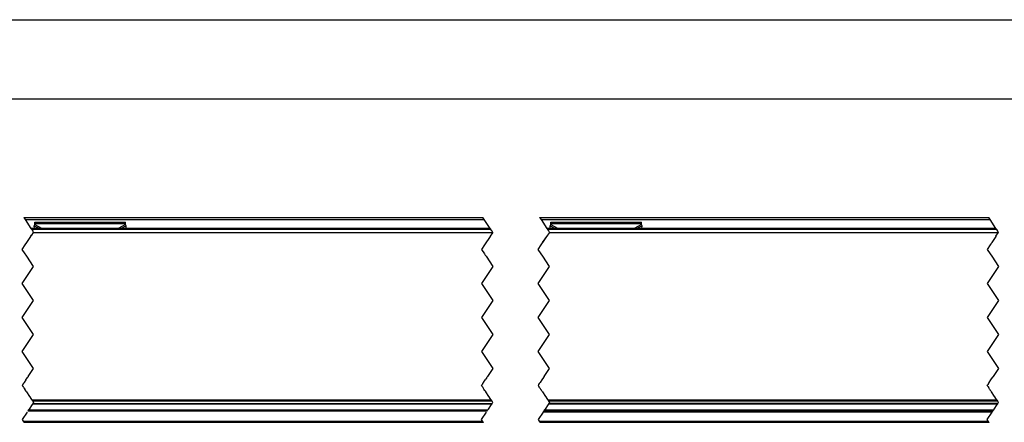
# Model space of a CAD drawing. Header units: millimetres. Extents: x -418 to 2750, y -1084 to 1393.
# Tile 12 of 74: x -138 to -22, y 27 to 74. Entities that reach past the tile are written whole.
import ezdxf

# ---------------------------------------------------------------- set-up
doc = ezdxf.new("R2010")
doc.units = ezdxf.units.MM
doc.linetypes.add('DOT_CENTER', pattern=[14, 12, -1, 0, -1])
doc.layers.add('1', color=7, linetype='Continuous')
doc.styles.add('CONVERTER_12', font='txt.shx', dxfattribs={"width": 0.9})
doc.dimstyles.new('ME10_DIM_25', dxfattribs={"dimtxt": 3, "dimasz": 3, "dimexe": 1.5, "dimexo": 1.5, "dimgap": 1.5, "dimtad": 1, "dimdsep": 46, "dimtxsty": 'CONVERTER_12', "dimsah": 1, "dimcen": 0.09, "dimclrd": 2, "dimclre": 2, "dimclrt": 2, "dimadec": 0, "dimazin": 0, "dimtol": 1, "dimtp": 0.4, "dimtm": 0.4, "dimtfac": 0.75, "dimtdec": 0, "dimtix": 1, "dimtmove": 0, "dimatfit": 3, "dimfxl": 1, "dimtolj": 1, "dimtzin": 0, "dimarcsym": 0})
doc.dimstyles.get("Standard").update_dxf_attribs({"dimtxt": 0.18, "dimasz": 0.18, "dimexe": 0.18, "dimexo": 0.0625, "dimgap": 0.09, "dimtad": 0, "dimtih": 1, "dimtoh": 1, "dimdec": 4, "dimzin": 0, "dimdsep": 46, "dimtxsty": 'Standard', "dimcen": 0.09, "dimadec": 0, "dimazin": 0, "dimtfac": 1, "dimtdec": 4, "dimtofl": 0, "dimtmove": 0, "dimatfit": 3, "dimfxl": 1, "dimtolj": 1, "dimtzin": 0, "dimarcsym": 0})

# ---------------------------------------------------------------- blocks, each defined once
blk = doc.blocks.new('REGLA_SV2-2040__22', base_point=(-493.09, 42.37))
at = {"color": 2, "linetype": 'DOT_CENTER'}
for p, q in [((-205.03, 72.07), (-204.3, 73.16)), ((-204.3, 74.58), (-204.19, 74.42)), ((-204.3, 73.18), (-204.16, 73.37)), ((-204.3, 73.16), (-204.3, 73.18)), ((-204.19, 74.42), (-204.16, 74.38)), ((-204.16, 74.38), (-203.97, 74.08)), ((-204.16, 73.37), (-203.83, 73.88)), ((-203.97, 74.08), (-203.96, 74.07)), ((-203.96, 74.07), (-203.83, 73.88)), ((-123.28, 73.16), (-124.27, 71.67)), ((-123.27, 73.18), (-123.28, 73.16)), ((-123.17, 74.42), (-123.27, 74.58)), ((-123.14, 73.37), (-123.27, 73.18)), ((-123.14, 74.38), (-123.17, 74.42)), ((-123, 74.17), (-123.14, 74.38)), ((-122.81, 73.88), (-123.14, 73.37)), ((-122.94, 74.08), (-123, 74.17)), ((-122.94, 74.07), (-122.94, 74.08)), ((-122.81, 73.88), (-122.94, 74.07)), ((-114.01, 72.07), (-113.28, 73.16)), ((-113.28, 73.16), (-113.27, 73.18)), ((-113.27, 74.58), (-113.17, 74.42)), ((-113.14, 73.37), (-113.27, 73.18)), ((-113.17, 74.42), (-113.14, 74.38)), ((-113.14, 74.38), (-113, 74.17)), ((-112.8, 73.88), (-113.14, 73.37)), ((-113, 74.17), (-112.94, 74.07)), ((-112.94, 74.07), (-112.8, 73.88)), ((-34.06, 73.16), (-34.79, 72.07)), ((-33.95, 74.42), (-34.06, 74.58)), ((-34.05, 73.18), (-34.06, 73.16)), ((-34.05, 73.18), (-33.93, 73.36)), ((-33.92, 74.38), (-33.95, 74.42)), ((-33.93, 73.36), (-33.59, 73.88)), ((-33.72, 74.07), (-33.92, 74.38)), ((-33.59, 73.88), (-33.72, 74.07)), ((-205.83, 70.88), (-205.3, 71.67)), ((-205.3, 71.67), (-205.03, 72.07)), ((-124.27, 71.67), (-124.8, 70.88)), ((-114.8, 70.88), (-114.27, 71.67)), ((-114.27, 71.67), (-114.14, 71.87)), ((-114.14, 71.87), (-114.01, 72.07)), ((-35.06, 71.67), (-35.59, 70.88)), ((-34.92, 71.87), (-35.06, 71.67)), ((-34.79, 72.07), (-34.92, 71.87)), ((-205.29, 70.07), (-205.83, 70.88)), ((-205.16, 69.87), (-205.29, 70.07)), ((-205.03, 69.67), (-205.16, 69.87)), ((-203.83, 67.88), (-205.03, 69.67)), ((-124.8, 70.88), (-124.27, 70.07)), ((-124.27, 70.07), (-124.14, 69.87)), ((-124.14, 69.87), (-124, 69.67)), ((-124, 69.67), (-122.8, 67.88)), ((-114.27, 70.07), (-114.8, 70.88)), ((-114, 69.67), (-114.27, 70.07)), ((-112.8, 67.88), (-114, 69.67)), ((-35.59, 70.88), (-35.05, 70.07)), ((-35.05, 70.07), (-34.79, 69.67)), ((-34.79, 69.67), (-33.59, 67.88)), ((-205.83, 64.88), (-203.83, 67.88)), ((-122.8, 67.88), (-124.8, 64.88)), ((-114.8, 64.88), (-112.8, 67.88)), ((-33.59, 67.88), (-35.59, 64.88)), ((-203.83, 61.88), (-205.83, 64.88)), ((-124.8, 64.88), (-122.8, 61.88)), ((-112.8, 61.88), (-114.8, 64.88)), ((-35.59, 64.88), (-33.59, 61.88)), ((-205.83, 58.88), (-203.83, 61.88)), ((-122.8, 61.88), (-124.8, 58.88)), ((-114.8, 58.88), (-112.8, 61.88)), ((-33.59, 61.88), (-35.59, 58.88)), ((-203.83, 55.88), (-205.83, 58.88)), ((-124.8, 58.88), (-122.8, 55.88)), ((-112.8, 55.88), (-114.8, 58.88)), ((-35.59, 58.88), (-33.59, 55.88)), ((-205.83, 52.88), (-203.83, 55.88)), ((-122.8, 55.88), (-124.8, 52.88)), ((-114.8, 52.88), (-112.8, 55.88)), ((-33.59, 55.88), (-35.59, 52.88)), ((-203.83, 49.88), (-205.83, 52.88)), ((-124.8, 52.88), (-122.8, 49.88)), ((-112.8, 49.88), (-114.8, 52.88)), ((-35.59, 52.88), (-33.59, 49.88)), ((-204.78, 48.44), (-203.83, 49.88)), ((-122.8, 49.88), (-123.76, 48.44)), ((-113.76, 48.44), (-112.8, 49.88)), ((-33.59, 49.88), (-34.54, 48.44)), ((-205.75, 46.99), (-205.83, 46.88)), ((-205.75, 46.99), (-205.72, 47.04)), ((-205.72, 47.04), (-205.7, 47.07)), ((-205.7, 47.07), (-205.66, 47.13)), ((-205.66, 47.13), (-205.63, 47.17)), ((-205.63, 47.17), (-205.61, 47.2)), ((-205.6, 47.21), (-205.61, 47.2)), ((-205.58, 47.24), (-205.6, 47.21)), ((-205.56, 47.27), (-205.58, 47.24)), ((-205.54, 47.31), (-205.56, 47.27)), ((-205.54, 47.31), (-205.48, 47.4)), ((-205.18, 47.84), (-205.48, 47.4)), ((-205.18, 47.84), (-205.02, 48.09)), ((-205.02, 48.09), (-204.89, 48.28)), ((-204.8, 48.41), (-204.89, 48.28)), ((-204.78, 48.44), (-204.8, 48.41)), ((-124.8, 46.88), (-124.73, 46.99)), ((-124.7, 47.04), (-124.73, 46.99)), ((-124.67, 47.07), (-124.7, 47.04)), ((-124.63, 47.13), (-124.67, 47.07)), ((-124.61, 47.17), (-124.63, 47.13)), ((-124.59, 47.2), (-124.61, 47.17)), ((-124.59, 47.2), (-124.58, 47.21)), ((-124.58, 47.21), (-124.56, 47.24)), ((-124.56, 47.24), (-124.54, 47.27)), ((-124.54, 47.27), (-124.52, 47.31)), ((-124.45, 47.4), (-124.52, 47.31)), ((-124.45, 47.4), (-124.16, 47.84)), ((-124, 48.09), (-124.16, 47.84)), ((-123.87, 48.28), (-124, 48.09)), ((-123.87, 48.28), (-123.78, 48.41)), ((-123.78, 48.41), (-123.76, 48.44)), ((-114.73, 46.99), (-114.8, 46.88)), ((-114.73, 46.99), (-114.67, 47.07)), ((-114.67, 47.07), (-114.59, 47.2)), ((-114.59, 47.2), (-114.56, 47.25)), ((-114.56, 47.25), (-114.45, 47.4)), ((-114.16, 47.84), (-114.45, 47.4)), ((-113.87, 48.28), (-114.16, 47.84)), ((-113.78, 48.41), (-113.87, 48.28)), ((-113.76, 48.44), (-113.78, 48.41)), ((-35.59, 46.88), (-35.51, 46.99)), ((-35.46, 47.07), (-35.51, 46.99)), ((-35.37, 47.2), (-35.46, 47.07)), ((-35.34, 47.25), (-35.37, 47.2)), ((-35.23, 47.4), (-35.34, 47.25)), ((-35.23, 47.4), (-34.94, 47.84)), ((-34.94, 47.84), (-34.65, 48.28)), ((-34.65, 48.28), (-34.56, 48.41)), ((-34.56, 48.41), (-34.54, 48.44)), ((-205.83, 46.88), (-205.72, 46.72)), ((-205.72, 46.72), (-205.69, 46.67)), ((-205.69, 46.67), (-205.68, 46.65)), ((-205.65, 46.61), (-205.68, 46.65)), ((-205.61, 46.55), (-205.65, 46.61)), ((-205.54, 46.45), (-205.61, 46.55)), ((-205.54, 46.45), (-205.4, 46.23)), ((-205.4, 46.23), (-205.3, 46.07)), ((-205.3, 46.07), (-205.2, 45.94)), ((-205.18, 45.9), (-205.2, 45.94)), ((-205.16, 45.87), (-205.18, 45.9)), ((-205.12, 45.82), (-205.16, 45.87)), ((-205.09, 45.76), (-205.12, 45.82)), ((-205.09, 45.76), (-204.54, 44.94)), ((-124.7, 46.72), (-124.8, 46.88)), ((-124.67, 46.67), (-124.7, 46.72)), ((-124.65, 46.65), (-124.67, 46.67)), ((-124.65, 46.65), (-124.64, 46.62)), ((-124.64, 46.62), (-124.59, 46.55)), ((-124.59, 46.55), (-124.52, 46.45)), ((-124.38, 46.23), (-124.52, 46.45)), ((-124.27, 46.07), (-124.38, 46.23)), ((-124.18, 45.94), (-124.27, 46.07)), ((-124.18, 45.94), (-124.15, 45.9)), ((-124.15, 45.9), (-124.13, 45.87)), ((-124.13, 45.87), (-124.1, 45.82)), ((-124.1, 45.82), (-124.06, 45.76)), ((-123.52, 44.94), (-124.06, 45.76)), ((-114.8, 46.88), (-114.7, 46.72)), ((-114.67, 46.67), (-114.7, 46.72)), ((-114.63, 46.61), (-114.67, 46.67)), ((-114.52, 46.45), (-114.63, 46.61)), ((-114.52, 46.45), (-114.38, 46.23)), ((-114.38, 46.23), (-114.3, 46.11)), ((-114.3, 46.11), (-114.28, 46.09)), ((-114.28, 46.09), (-114.27, 46.07)), ((-114.27, 46.07), (-114.18, 45.94)), ((-114.18, 45.94), (-114.15, 45.9)), ((-114.15, 45.9), (-114.1, 45.82)), ((-114.1, 45.82), (-114.06, 45.76)), ((-114.06, 45.76), (-113.52, 44.94)), ((-35.48, 46.72), (-35.59, 46.88)), ((-35.48, 46.72), (-35.45, 46.67)), ((-35.45, 46.67), (-35.41, 46.61)), ((-35.41, 46.61), (-35.3, 46.45)), ((-35.16, 46.23), (-35.3, 46.45)), ((-35.08, 46.11), (-35.16, 46.23)), ((-35.06, 46.09), (-35.08, 46.11)), ((-35.05, 46.07), (-35.06, 46.09)), ((-34.96, 45.94), (-35.05, 46.07)), ((-34.94, 45.9), (-34.96, 45.94)), ((-34.88, 45.82), (-34.94, 45.9)), ((-34.85, 45.76), (-34.88, 45.82)), ((-34.3, 44.94), (-34.85, 45.76)), ((-204.09, 43.49), (-204.6, 42.72)), ((-204.54, 44.94), (-204.48, 44.86)), ((-204.48, 44.86), (-204.3, 44.58)), ((-204.3, 44.58), (-204.19, 44.42)), ((-204.19, 44.42), (-204.12, 44.31)), ((-204.12, 44.31), (-204.1, 44.28)), ((-204.1, 44.28), (-204.09, 44.26)), ((-204.09, 44.26), (-203.98, 44.1)), ((-203.97, 43.66), (-204.09, 43.49)), ((-203.98, 44.1), (-203.97, 44.08)), ((-203.97, 44.08), (-203.89, 43.96)), ((-203.95, 43.69), (-203.97, 43.66)), ((-203.87, 43.81), (-203.95, 43.69)), ((-203.89, 43.96), (-203.83, 43.88)), ((-203.83, 43.88), (-203.87, 43.82)), ((-203.87, 43.82), (-203.87, 43.81)), ((-123.58, 42.72), (-123.06, 43.49)), ((-123.46, 44.86), (-123.52, 44.94)), ((-123.28, 44.58), (-123.46, 44.86)), ((-123.17, 44.42), (-123.28, 44.58)), ((-123.1, 44.31), (-123.17, 44.42)), ((-123.07, 44.28), (-123.1, 44.31)), ((-123.06, 44.26), (-123.07, 44.28)), ((-122.96, 44.1), (-123.06, 44.26)), ((-123.06, 43.49), (-122.95, 43.66)), ((-122.94, 44.08), (-122.96, 44.1)), ((-122.95, 43.66), (-122.93, 43.69)), ((-122.86, 43.96), (-122.94, 44.08)), ((-122.93, 43.69), (-122.85, 43.81)), ((-122.8, 43.88), (-122.86, 43.96)), ((-122.85, 43.81), (-122.84, 43.82)), ((-122.84, 43.82), (-122.8, 43.88)), ((-113.06, 43.49), (-113.58, 42.72)), ((-113.52, 44.94), (-113.46, 44.86)), ((-113.46, 44.86), (-113.28, 44.58)), ((-113.28, 44.58), (-113.17, 44.42)), ((-113.17, 44.42), (-113.1, 44.31)), ((-113.1, 44.31), (-113.07, 44.28)), ((-113.07, 44.28), (-113.06, 44.26)), ((-113.06, 44.26), (-112.96, 44.1)), ((-112.95, 43.66), (-113.06, 43.49)), ((-112.96, 44.1), (-112.94, 44.08)), ((-112.94, 43.68), (-112.95, 43.66)), ((-112.94, 44.08), (-112.86, 43.96)), ((-112.85, 43.81), (-112.94, 43.68)), ((-112.86, 43.96), (-112.8, 43.88)), ((-112.84, 43.82), (-112.85, 43.81)), ((-112.8, 43.88), (-112.84, 43.82)), ((-34.36, 42.72), (-33.85, 43.49)), ((-34.24, 44.86), (-34.3, 44.94)), ((-34.06, 44.58), (-34.24, 44.86)), ((-33.95, 44.42), (-34.06, 44.58)), ((-33.88, 44.31), (-33.95, 44.42)), ((-33.86, 44.28), (-33.88, 44.31)), ((-33.85, 44.26), (-33.86, 44.28)), ((-33.74, 44.1), (-33.85, 44.26)), ((-33.85, 43.49), (-33.73, 43.66)), ((-33.73, 44.08), (-33.74, 44.1)), ((-33.64, 43.96), (-33.73, 44.08)), ((-33.73, 43.66), (-33.72, 43.68)), ((-33.72, 43.68), (-33.63, 43.81)), ((-33.59, 43.88), (-33.64, 43.96)), ((-33.63, 43.82), (-33.59, 43.88)), ((-33.63, 43.81), (-33.63, 43.82)), ((-204.75, 42.49), (-204.83, 42.38)), ((-204.69, 42.58), (-204.75, 42.49)), ((-204.6, 42.72), (-204.69, 42.58)), ((-123.8, 42.38), (-123.73, 42.49)), ((-123.73, 42.49), (-123.67, 42.58)), ((-123.67, 42.58), (-123.58, 42.72)), ((-113.73, 42.49), (-113.8, 42.38)), ((-113.67, 42.58), (-113.73, 42.49)), ((-113.58, 42.72), (-113.67, 42.58)), ((-34.59, 42.38), (-34.51, 42.49)), ((-34.51, 42.49), (-34.45, 42.58)), ((-34.45, 42.58), (-34.36, 42.72))]:
    blk.add_line(p, q, dxfattribs=at)
at = {"color": 7, "linetype": 'Continuous'}
for p, q in [((-123.27, 74.58), (-204.3, 74.58)), ((-203.83, 73.88), (-122.81, 73.88)), ((-34.06, 74.58), (-113.27, 74.58)), ((-112.8, 73.88), (-33.59, 73.88)), ((-203.97, 43.66), (-122.95, 43.66)), ((-112.95, 43.66), (-33.73, 43.66)), ((-204.83, 42.38), (-123.8, 42.38)), ((-113.8, 42.38), (-34.59, 42.38))]:
    blk.add_line(p, q, dxfattribs=at)
at = {"color": 3, "linetype": 'Continuous'}
for p, q in [((-123.14, 74.38), (-204.16, 74.38)), ((-112.68, 74.37), (-113.14, 74.38)), ((-106.28, 74.37), (-112.68, 74.37)), ((-33.92, 74.38), (-106.28, 74.37)), ((-123.07, 44.28), (-204.1, 44.28)), ((-122.96, 44.1), (-203.98, 44.1)), ((-203.95, 43.69), (-122.93, 43.69)), ((-33.86, 44.28), (-113.07, 44.28)), ((-33.74, 44.1), (-112.96, 44.1)), ((-33.72, 43.68), (-112.94, 43.68)), ((-204.69, 42.58), (-123.67, 42.58)), ((-113.67, 42.58), (-34.45, 42.58))]:
    blk.add_line(p, q, dxfattribs=at)
blk = doc.blocks.new('SOPORTE_SV2__23', base_point=(-493.08, 40.37))
at = {"color": 2, "linetype": 'DOT_CENTER'}
for p, q in [((-205.56, 76.47), (-205.33, 76.12)), ((-124.3, 76.12), (-124.54, 76.47)), ((-114.54, 76.47), (-114.3, 76.12)), ((-35.08, 76.12), (-35.32, 76.47)), ((-205.33, 76.12), (-204.3, 74.58)), ((-123.27, 74.58), (-124.3, 76.12)), ((-114.3, 76.12), (-113.27, 74.58)), ((-34.06, 74.58), (-35.08, 76.12)), ((-205.03, 72.07), (-204.3, 73.16)), ((-204.3, 74.58), (-204.19, 74.42)), ((-204.3, 73.18), (-204.17, 73.36)), ((-204.3, 73.16), (-204.3, 73.18)), ((-123.17, 74.42), (-123.27, 74.58)), ((-123, 74.17), (-123.14, 74.38)), ((-122.81, 73.88), (-123.14, 73.37)), ((-122.94, 74.08), (-123, 74.17)), ((-122.94, 74.07), (-122.94, 74.08)), ((-122.81, 73.88), (-122.94, 74.07)), ((-114.01, 72.07), (-113.28, 73.16)), ((-113.28, 73.16), (-113.27, 73.18)), ((-113.27, 74.58), (-113.17, 74.42)), ((-113.14, 73.37), (-113.27, 73.18)), ((-113.17, 74.42), (-113.14, 74.38)), ((-112.8, 73.88), (-113.14, 73.37)), ((-113, 74.17), (-112.94, 74.07)), ((-112.94, 74.07), (-112.8, 73.88)), ((-34.06, 73.16), (-34.79, 72.07)), ((-33.95, 74.42), (-34.06, 74.58)), ((-34.05, 73.18), (-34.06, 73.16)), ((-205.83, 70.88), (-205.3, 71.67)), ((-124.27, 71.67), (-124.8, 70.88)), ((-114.8, 70.88), (-114.27, 71.67)), ((-114.27, 71.67), (-114.14, 71.87)), ((-114.14, 71.87), (-114.01, 72.07)), ((-35.06, 71.67), (-35.59, 70.88)), ((-34.92, 71.87), (-35.06, 71.67)), ((-205.29, 70.07), (-205.83, 70.88)), ((-205.03, 69.67), (-205.16, 69.87)), ((-203.83, 67.88), (-205.03, 69.67)), ((-124.8, 70.88), (-124.27, 70.07)), ((-124.14, 69.87), (-124, 69.67)), ((-124, 69.67), (-122.8, 67.88)), ((-114.27, 70.07), (-114.8, 70.88)), ((-112.8, 67.88), (-114, 69.67)), ((-35.59, 70.88), (-35.05, 70.07)), ((-34.79, 69.67), (-33.59, 67.88)), ((-205.83, 64.88), (-203.83, 67.88)), ((-122.8, 67.88), (-124.8, 64.88)), ((-114.8, 64.88), (-112.8, 67.88)), ((-33.59, 67.88), (-35.59, 64.88)), ((-203.83, 61.88), (-205.83, 64.88)), ((-124.8, 64.88), (-122.8, 61.88)), ((-112.8, 61.88), (-114.8, 64.88)), ((-35.59, 64.88), (-33.59, 61.88)), ((-205.83, 58.88), (-203.83, 61.88)), ((-122.8, 61.88), (-124.8, 58.88)), ((-114.8, 58.88), (-112.8, 61.88)), ((-33.59, 61.88), (-35.59, 58.88)), ((-203.83, 55.88), (-205.83, 58.88)), ((-124.8, 58.88), (-122.8, 55.88)), ((-112.8, 55.88), (-114.8, 58.88)), ((-35.59, 58.88), (-33.59, 55.88)), ((-205.83, 52.88), (-203.83, 55.88)), ((-122.8, 55.88), (-124.8, 52.88)), ((-114.8, 52.88), (-112.8, 55.88)), ((-33.59, 55.88), (-35.59, 52.88)), ((-203.83, 49.88), (-205.83, 52.88)), ((-124.8, 52.88), (-122.8, 49.88)), ((-112.8, 49.88), (-114.8, 52.88)), ((-35.59, 52.88), (-33.59, 49.88)), ((-204.78, 48.44), (-203.83, 49.88)), ((-122.8, 49.88), (-123.76, 48.44)), ((-113.76, 48.44), (-112.8, 49.88)), ((-33.59, 49.88), (-34.54, 48.44)), ((-205.75, 46.99), (-205.83, 46.88)), ((-205.75, 46.99), (-205.72, 47.04)), ((-205.72, 47.04), (-205.7, 47.07)), ((-205.7, 47.07), (-205.66, 47.13)), ((-205.66, 47.13), (-205.63, 47.17)), ((-205.63, 47.17), (-205.61, 47.2)), ((-205.6, 47.21), (-205.61, 47.2)), ((-205.58, 47.24), (-205.6, 47.21)), ((-205.56, 47.27), (-205.58, 47.24)), ((-205.54, 47.31), (-205.56, 47.27)), ((-205.54, 47.31), (-205.48, 47.4)), ((-205.18, 47.84), (-205.48, 47.4)), ((-205.18, 47.84), (-205.02, 48.09)), ((-205.02, 48.09), (-204.89, 48.28)), ((-204.8, 48.41), (-204.89, 48.28)), ((-204.78, 48.44), (-204.8, 48.41)), ((-124.8, 46.88), (-124.73, 46.99)), ((-124.7, 47.04), (-124.73, 46.99)), ((-124.67, 47.07), (-124.7, 47.04)), ((-124.63, 47.13), (-124.67, 47.07)), ((-124.61, 47.17), (-124.63, 47.13)), ((-124.59, 47.2), (-124.61, 47.17)), ((-124.59, 47.2), (-124.58, 47.21)), ((-124.58, 47.21), (-124.56, 47.24)), ((-124.56, 47.24), (-124.54, 47.27)), ((-124.54, 47.27), (-124.52, 47.31)), ((-124.45, 47.4), (-124.52, 47.31)), ((-124.45, 47.4), (-124.16, 47.84)), ((-124, 48.09), (-124.16, 47.84)), ((-123.87, 48.28), (-124, 48.09)), ((-123.87, 48.28), (-123.78, 48.41)), ((-123.78, 48.41), (-123.76, 48.44)), ((-114.73, 46.99), (-114.8, 46.88)), ((-114.73, 46.99), (-114.67, 47.07)), ((-114.67, 47.07), (-114.59, 47.2)), ((-114.59, 47.2), (-114.56, 47.25)), ((-114.56, 47.25), (-114.45, 47.4)), ((-114.16, 47.84), (-114.45, 47.4)), ((-113.87, 48.28), (-114.16, 47.84)), ((-113.78, 48.41), (-113.87, 48.28)), ((-113.76, 48.44), (-113.78, 48.41)), ((-35.59, 46.88), (-35.51, 46.99)), ((-35.46, 47.07), (-35.51, 46.99)), ((-35.37, 47.2), (-35.46, 47.07)), ((-35.34, 47.25), (-35.37, 47.2)), ((-35.23, 47.4), (-35.34, 47.25)), ((-35.23, 47.4), (-34.94, 47.84)), ((-34.94, 47.84), (-34.65, 48.28)), ((-34.65, 48.28), (-34.56, 48.41)), ((-34.56, 48.41), (-34.54, 48.44)), ((-205.83, 46.88), (-205.72, 46.72)), ((-205.72, 46.72), (-205.69, 46.67)), ((-205.69, 46.67), (-205.68, 46.65)), ((-205.65, 46.61), (-205.68, 46.65)), ((-205.61, 46.55), (-205.65, 46.61)), ((-205.54, 46.45), (-205.61, 46.55)), ((-205.54, 46.45), (-205.4, 46.23)), ((-205.4, 46.23), (-205.3, 46.07)), ((-205.3, 46.07), (-205.2, 45.94)), ((-205.18, 45.9), (-205.2, 45.94)), ((-205.16, 45.87), (-205.18, 45.9)), ((-205.12, 45.82), (-205.16, 45.87)), ((-205.09, 45.76), (-205.12, 45.82)), ((-205.09, 45.76), (-204.54, 44.94)), ((-124.7, 46.72), (-124.8, 46.88)), ((-124.67, 46.67), (-124.7, 46.72)), ((-124.65, 46.65), (-124.67, 46.67)), ((-124.65, 46.65), (-124.64, 46.62)), ((-124.64, 46.62), (-124.59, 46.55)), ((-124.59, 46.55), (-124.52, 46.45)), ((-124.38, 46.23), (-124.52, 46.45)), ((-124.27, 46.07), (-124.38, 46.23)), ((-124.18, 45.94), (-124.27, 46.07)), ((-124.18, 45.94), (-124.15, 45.9)), ((-124.15, 45.9), (-124.13, 45.87)), ((-124.13, 45.87), (-124.1, 45.82)), ((-124.1, 45.82), (-124.06, 45.76)), ((-123.52, 44.94), (-124.06, 45.76)), ((-114.8, 46.88), (-114.7, 46.72)), ((-114.67, 46.67), (-114.7, 46.72)), ((-114.63, 46.61), (-114.67, 46.67)), ((-114.52, 46.45), (-114.63, 46.61)), ((-114.52, 46.45), (-114.38, 46.23)), ((-114.38, 46.23), (-114.3, 46.11)), ((-114.3, 46.11), (-114.28, 46.09)), ((-114.28, 46.09), (-114.27, 46.07)), ((-114.27, 46.07), (-114.18, 45.94)), ((-114.18, 45.94), (-114.15, 45.9)), ((-114.15, 45.9), (-114.1, 45.82)), ((-114.1, 45.82), (-114.06, 45.76)), ((-114.06, 45.76), (-113.52, 44.94)), ((-35.48, 46.72), (-35.59, 46.88)), ((-35.48, 46.72), (-35.45, 46.67)), ((-35.45, 46.67), (-35.41, 46.61)), ((-35.41, 46.61), (-35.3, 46.45)), ((-35.16, 46.23), (-35.3, 46.45)), ((-35.08, 46.11), (-35.16, 46.23)), ((-35.06, 46.09), (-35.08, 46.11)), ((-35.05, 46.07), (-35.06, 46.09)), ((-34.96, 45.94), (-35.05, 46.07)), ((-34.94, 45.9), (-34.96, 45.94)), ((-34.88, 45.82), (-34.94, 45.9)), ((-34.85, 45.76), (-34.88, 45.82)), ((-34.3, 44.94), (-34.85, 45.76)), ((-204.09, 43.49), (-204.6, 42.72)), ((-204.54, 44.94), (-204.48, 44.86)), ((-204.48, 44.86), (-204.3, 44.58)), ((-204.3, 44.58), (-204.19, 44.42)), ((-204.19, 44.42), (-204.12, 44.31)), ((-204.12, 44.31), (-204.1, 44.28)), ((-204.1, 44.28), (-204.09, 44.26)), ((-204.09, 44.26), (-203.98, 44.1)), ((-203.97, 43.66), (-204.09, 43.49)), ((-203.98, 44.1), (-203.97, 44.08)), ((-203.97, 44.08), (-203.89, 43.96)), ((-203.95, 43.69), (-203.97, 43.66)), ((-203.87, 43.81), (-203.95, 43.69)), ((-203.89, 43.96), (-203.83, 43.88)), ((-203.83, 43.88), (-203.87, 43.82)), ((-203.87, 43.82), (-203.87, 43.81)), ((-123.58, 42.72), (-123.06, 43.49)), ((-123.46, 44.86), (-123.52, 44.94)), ((-123.28, 44.58), (-123.46, 44.86)), ((-123.17, 44.42), (-123.28, 44.58)), ((-123.1, 44.31), (-123.17, 44.42)), ((-123.07, 44.28), (-123.1, 44.31)), ((-123.06, 44.26), (-123.07, 44.28)), ((-122.96, 44.1), (-123.06, 44.26)), ((-123.06, 43.49), (-122.95, 43.66)), ((-122.94, 44.08), (-122.96, 44.1)), ((-122.95, 43.66), (-122.93, 43.69)), ((-122.86, 43.96), (-122.94, 44.08)), ((-122.93, 43.69), (-122.85, 43.81)), ((-122.8, 43.88), (-122.86, 43.96)), ((-122.85, 43.81), (-122.84, 43.82)), ((-122.84, 43.82), (-122.8, 43.88)), ((-113.06, 43.49), (-113.58, 42.72)), ((-113.52, 44.94), (-113.46, 44.86)), ((-113.46, 44.86), (-113.28, 44.58)), ((-113.28, 44.58), (-113.17, 44.42)), ((-113.17, 44.42), (-113.1, 44.31)), ((-113.1, 44.31), (-113.07, 44.28)), ((-113.07, 44.28), (-113.06, 44.26)), ((-113.06, 44.26), (-112.96, 44.1)), ((-112.95, 43.66), (-113.06, 43.49)), ((-112.96, 44.1), (-112.94, 44.08)), ((-112.94, 43.68), (-112.95, 43.66)), ((-112.94, 44.08), (-112.86, 43.96)), ((-112.85, 43.81), (-112.94, 43.68)), ((-112.86, 43.96), (-112.8, 43.88)), ((-112.84, 43.82), (-112.85, 43.81)), ((-112.8, 43.88), (-112.84, 43.82)), ((-34.36, 42.72), (-33.85, 43.49)), ((-34.24, 44.86), (-34.3, 44.94)), ((-34.06, 44.58), (-34.24, 44.86)), ((-33.95, 44.42), (-34.06, 44.58)), ((-33.88, 44.31), (-33.95, 44.42)), ((-33.86, 44.28), (-33.88, 44.31)), ((-33.85, 44.26), (-33.86, 44.28)), ((-33.74, 44.1), (-33.85, 44.26)), ((-33.85, 43.49), (-33.73, 43.66)), ((-33.73, 44.08), (-33.74, 44.1)), ((-33.64, 43.96), (-33.73, 44.08)), ((-33.73, 43.66), (-33.72, 43.68)), ((-33.72, 43.68), (-33.63, 43.81)), ((-33.59, 43.88), (-33.64, 43.96)), ((-33.63, 43.82), (-33.59, 43.88)), ((-33.63, 43.81), (-33.63, 43.82)), ((-204.96, 42.17), (-205.83, 40.88)), ((-204.69, 42.58), (-204.75, 42.49)), ((-204.6, 42.72), (-204.69, 42.58)), ((-124.8, 40.88), (-123.94, 42.17)), ((-123.73, 42.49), (-123.67, 42.58)), ((-123.67, 42.58), (-123.58, 42.72)), ((-113.94, 42.17), (-114.8, 40.88)), ((-113.94, 42.17), (-113.8, 42.38)), ((-113.73, 42.49), (-113.8, 42.38)), ((-113.67, 42.58), (-113.73, 42.49)), ((-113.58, 42.72), (-113.67, 42.58)), ((-35.59, 40.88), (-34.72, 42.17)), ((-34.59, 42.38), (-34.72, 42.17)), ((-34.59, 42.38), (-34.51, 42.49)), ((-34.51, 42.49), (-34.45, 42.58)), ((-34.45, 42.58), (-34.36, 42.72)), ((-205.83, 40.88), (-205.63, 40.57)), ((-205.63, 40.57), (-205.49, 40.37)), ((-124.6, 40.57), (-124.8, 40.88)), ((-124.47, 40.37), (-124.6, 40.57)), ((-114.8, 40.88), (-114.6, 40.57)), ((-114.6, 40.57), (-114.47, 40.37)), ((-35.39, 40.57), (-35.59, 40.88)), ((-35.25, 40.37), (-35.39, 40.57))]:
    blk.add_line(p, q, dxfattribs=at)
at = {"color": 7, "linetype": 'Continuous'}
for p, q in [((-205.56, 76.47), (-124.54, 76.47)), ((-114.54, 76.47), (-35.32, 76.47)), ((-203.69, 75.05), (-203.58, 75.26)), ((-203.68, 74.58), (-203.69, 75.05)), ((-203.58, 75.43), (-203.58, 75.65)), ((-203.58, 75.65), (-187.58, 75.65)), ((-203.58, 75.26), (-203.58, 75.43)), ((-187.58, 75.43), (-187.58, 75.65)), ((-187.58, 75.26), (-187.58, 75.43)), ((-187.48, 75.05), (-187.58, 75.26)), ((-187.49, 74.58), (-187.48, 75.05)), ((-112.69, 75.05), (-112.58, 75.26)), ((-112.68, 74.58), (-112.69, 75.05)), ((-112.58, 75.43), (-112.58, 75.65)), ((-112.58, 75.65), (-96.58, 75.65)), ((-112.58, 75.26), (-112.58, 75.43)), ((-96.58, 75.43), (-96.58, 75.65)), ((-96.58, 75.26), (-96.58, 75.43)), ((-96.48, 75.05), (-96.58, 75.26)), ((-96.49, 74.58), (-96.48, 75.05)), ((-113.8, 42.38), (-34.59, 42.38)), ((-124.47, 40.37), (-205.49, 40.37)), ((-35.25, 40.37), (-114.47, 40.37))]:
    blk.add_line(p, q, dxfattribs=at)
at = {"color": 3, "linetype": 'Continuous'}
for p, q in [((-205.33, 76.12), (-124.3, 76.12)), ((-203.69, 75.05), (-202.78, 74.58)), ((-203.58, 75.43), (-187.58, 75.43)), ((-203.58, 75.26), (-202.28, 74.58)), ((-187.58, 75.26), (-188.89, 74.58)), ((-187.48, 75.05), (-188.39, 74.58)), ((-114.3, 76.12), (-35.08, 76.12)), ((-112.69, 75.05), (-111.78, 74.58)), ((-112.58, 75.43), (-96.58, 75.43)), ((-112.58, 75.26), (-111.28, 74.58)), ((-96.58, 75.26), (-97.89, 74.58)), ((-96.48, 75.05), (-97.39, 74.58)), ((-112.68, 74.37), (-113.14, 74.38)), ((-106.28, 74.37), (-112.68, 74.37)), ((-34.72, 42.17), (-113.94, 42.17)), ((-205.63, 40.57), (-124.6, 40.57)), ((-114.6, 40.57), (-35.39, 40.57))]:
    blk.add_line(p, q, dxfattribs=at)
blk = doc.blocks.new('REGLA_SV2-2040mm__24', base_point=(-493.09, 20.28))
for name, p in [('SOPORTE_SV2__23', (-493.09, 40.37)), ('REGLA_SV2-2040__22', (-493.09, 42.37))]:
    blk.add_blockref(name, p)
blk = doc.blocks.new('*D89')
at = {"layer": '1', "color": 2, "linetype": 'Continuous'}
for p, q in [((-493.08, 75.04), (-493.08, 112.88)), ((-493.08, 111.38), (561.92, 111.38)), ((561.92, 75.04), (561.92, 112.88))]:
    blk.add_line(p, q, dxfattribs=at)
at = {"layer": '1', "color": 2}
for points in [[(-490.08, 111.78), (-490.08, 110.99), (-493.08, 111.38)], [(558.92, 110.99), (558.92, 111.78), (561.92, 111.38)]]:
    blk.add_solid(points, dxfattribs=at)
at = {"layer": '1', "color": 2, "insert": (22.25, 112.88), "char_height": 3, "attachment_point": 7, "rotation": 0.0001, "line_spacing_factor": 0.60024, "style": 'CONVERTER_12'}
blk.add_mtext('\\C2;(CM+105)\\C2;\\H2.25;{\\Fgdt;`}0,4', dxfattribs=at)
blk = doc.blocks.new('Front1', base_point=(-405.585, 48.375))
blk.add_blockref('REGLA_SV2-2040mm__24', (-493.085, 20.277))
at = {"layer": '1'}
dim = blk.add_linear_dim(base=(-493.085, 111.38), p1=(561.915, 73.542), p2=(-493.085, 73.542), text='(CM+105)', dimstyle='ME10_DIM_25', dxfattribs=at)
dim.commit()
dim.dimension.update_dxf_attribs({"geometry": '*D89', "text_midpoint": (34.415, 114.38), "text_rotation": 0.00014})
at = {"layer": '1', "color": 2, "linetype": 'Continuous', "has_arrowhead": 0}
blk.add_leader([(-476.348, 76.473), (-476.348, 97.397), (17.461, 97.397)], dimstyle='Standard', dxfattribs=at)

msp = doc.modelspace()

# ---------------------------------------------------------------- block references
at = {"xscale": 0.66666666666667, "yscale": 0.66666666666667, "zscale": 0.66666666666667}
msp.add_blockref('Front1', (-270.39, 32.25), dxfattribs=at)

doc.saveas('drawing.dxf')
